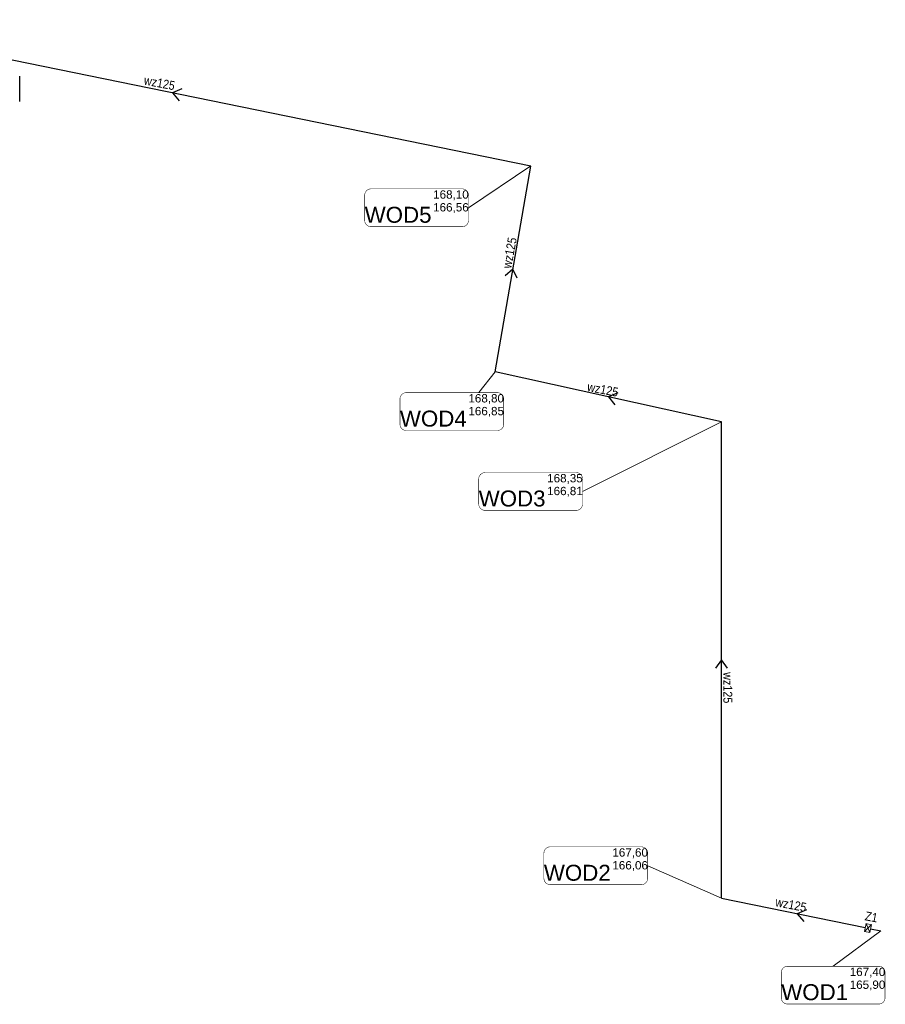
# Model space of a CAD drawing. Header units: millimetres. Extents: x 19047 to 276906, y -533553 to -451719.
# Tile 35 of 36: x 104694 to 157819, y -533553 to -473138. Entities that reach past the tile are written whole.
import ezdxf
from ezdxf.lldxf.tags import DXFTag

# ---------------------------------------------------------------- set-up
doc = ezdxf.new("R2010")
doc.units = ezdxf.units.MM
doc.header["$MEASUREMENT"] = 0
doc.layers.add('IS_wodociąg', color=5, linetype='SOLID')
doc.layers.add('IS_Węzły_sieci_wodociągowej_-_opisy', color=7, linetype='Continuous')
doc.layers.add('PZT_i_KS', color=7, linetype='Continuous', lineweight=30, true_color=0x4c3926)
doc.layers.add('PZT_i_WODA', color=5, linetype='Continuous', lineweight=30)
doc.layers.add('Q_ZUD_W', color=160, linetype='Continuous', lineweight=30)
doc.styles.add('GENERATED_STYLE_9', font='txt')
tags = doc.linetypes.add('SOLID', pattern=[10, 10, 0]).pattern_tags.tags
tags[6:7] = [DXFTag(74, 4), DXFTag(75, 0), DXFTag(340, '0'), DXFTag(46, 0.0), DXFTag(50, 0.0), DXFTag(44, 0.0), DXFTag(45, 0.0)]
tags[4:5] = [DXFTag(74, 4), DXFTag(75, 0), DXFTag(340, '0'), DXFTag(46, 0.0), DXFTag(50, 0.0), DXFTag(44, 0.0), DXFTag(45, 0.0)]

msp = doc.modelspace()

# ---------------------------------------------------------------- linework, layer by layer
at = {"layer": 'IS_wodociąg', "lineweight": 30, "ltscale": 10}
for p, q in [((114653, -477386), (114078, -477629)), ((114078, -477629), (114472, -478114)), ((134965, -488436), (134498, -488852)), ((135233, -489000), (134965, -488436)), ((141395, -496037), (140820, -496280)), ((140820, -496280), (141214, -496765)), ((147766, -512423), (147390, -512923)), ((148140, -512924), (147766, -512423)), ((152991, -527750), (152415, -527993)), ((152415, -527993), (152810, -528478))]:
    msp.add_line(p, q, dxfattribs=at)
at = {"layer": 'IS_Węzły_sieci_wodociągowej_-_opisy', "linetype": 'SOLID', "ltscale": 10}
msp.add_line((104694, -478156), (104694, -476609), dxfattribs=at)
at = {"layer": 'IS_Węzły_sieci_wodociągowej_-_opisy', "linetype": 'SOLID', "lineweight": 20, "ltscale": 10}
for p, q in [((132238, -484679), (136056, -482115)), ((132870, -496023), (133874, -494750)), ((139236, -502086), (147762, -497813)), ((143236, -525051), (147766, -527036)), ((154619, -531218), (157551, -529048))]:
    msp.add_line(p, q, dxfattribs=at)
at = {"layer": 'IS_Węzły_sieci_wodociągowej_-_opisy', "linetype": 'SOLID', "ltscale": 10}
for points in [[(126255, -485839, 30, 30, 0), (131851, -485839, 30, 30, 0.414214), (132238, -485452, 30, 30, 0), (132238, -483905, 30, 30, 0.414214), (131851, -483519, 30, 30, 0), (126255, -483519, 30, 30, 0.414214), (125868, -483905, 30, 30, 0), (125868, -485452, 30, 30, 0.414214), (126255, -485839, 30, 30, 0)], [(128417, -498343, 30, 30, 0), (134014, -498343, 30, 30, 0.414214), (134401, -497956, 30, 30, 0), (134401, -496410, 30, 30, 0.414214), (134014, -496023, 30, 30, 0), (128417, -496023, 30, 30, 0.414214), (128031, -496410, 30, 30, 0), (128031, -497956, 30, 30, 0.414214), (128417, -498343, 30, 30, 0)], [(133253, -503246, 30, 30, 0), (138850, -503246, 30, 30, 0.414214), (139236, -502859, 30, 30, 0), (139236, -501313, 30, 30, 0.414214), (138850, -500926, 30, 30, 0), (133253, -500926, 30, 30, 0.414214), (132866, -501313, 30, 30, 0), (132866, -502859, 30, 30, 0.414214), (133253, -503246, 30, 30, 0)], [(137253, -526211, 30, 30, 0), (142849, -526211, 30, 30, 0.414214), (143236, -525824, 30, 30, 0), (143236, -524277, 30, 30, 0.414214), (142849, -523891, 30, 30, 0), (137253, -523891, 30, 30, 0.414214), (136866, -524277, 30, 30, 0), (136866, -525824, 30, 30, 0.414214), (137253, -526211, 30, 30, 0)], [(151820, -533538, 30, 30, 0), (157417, -533538, 30, 30, 0.414214), (157804, -533151, 30, 30, 0), (157804, -531604, 30, 30, 0.414214), (157417, -531218, 30, 30, 0), (151820, -531218, 30, 30, 0.414214), (151434, -531604, 30, 30, 0), (151434, -533151, 30, 30, 0.414214), (151820, -533538, 30, 30, 0)]]:
    msp.add_lwpolyline(points, format="xyseb", dxfattribs=at)
at = {"layer": 'PZT_i_WODA'}
for p, q in [((136056, -482121), (92099, -473138)), ((133873, -494752), (136056, -482121)), ((147766, -497809), (133873, -494752)), ((147766, -527038), (147766, -497809)), ((147766, -527038), (156587, -528850)), ((156918, -528918), (157553, -529048))]:
    msp.add_line(p, q, dxfattribs=at)
at = {"layer": 'Q_ZUD_W', "linetype": 'Continuous', "lineweight": 13}
for p, q in [((156635, -528602), (156540, -529092)), ((156633, -528604), (156965, -528668)), ((156635, -528602), (156872, -529156)), ((156540, -529092), (156967, -528666)), ((156540, -529092), (156872, -529156)), ((156967, -528666), (156872, -529156))]:
    msp.add_line(p, q, dxfattribs=at)

# ---------------------------------------------------------------- texts
at = {"layer": 'IS_Węzły_sieci_wodociągowej_-_opisy', "linetype": 'SOLID', "ltscale": 10}
for s, insert, char_height, attachment_point in [('{\\fArial|b0|i0|c0|p0;168,10}', (130068, -484214), 511.2, 7), ('{\\fArial|b0|i0|c0|p0;166,56}', (130068, -484394), 511.2, 1), ('\\fArial|b0|i0;WOD5', (129968, -485613), 979.2, 9), ('{\\fArial|b0|i0|c0|p0;168,80}', (132231, -496718), 511.2, 7), ('\\fArial|b0|i0;WOD4', (132131, -498117), 979.2, 9), ('{\\fArial|b0|i0|c0|p0;166,85}', (132231, -496898), 511.2, 1), ('\\fArial|b0|i0;168,35', (137066, -501621), 511.2, 7), ('\\fArial|b0|i0;WOD3', (136966, -503020), 979.2, 9), ('{\\fArial|b0|i0|c0|p0;166,81}', (137066, -501801), 511.2, 1), ('\\fArial|b0|i0;167,60', (141066, -524586), 511.2, 7), ('\\fArial|b0|i0;WOD2', (140966, -525985), 979.2, 9), ('\\fArial|b0|i0;166,06', (141066, -524766), 511.2, 1), ('\\fArial|b0|i0;167,40', (155634, -531913), 511.2, 7), ('\\fArial|b0|i0;165,90', (155634, -532093), 511.2, 1), ('\\fArial|b0|i0;WOD1', (155534, -533312), 979.2, 9)]:
    msp.add_mtext(s, dxfattribs=dict(at, insert=insert, char_height=char_height, attachment_point=attachment_point))
at = {"layer": 'PZT_i_KS', "color": 7, "linetype": 'Continuous', "style": 'GENERATED_STYLE_9', "width": 0.9}
for s, rotation, p in [('wz125', 349.14442, (112284, -477111)), ('wz125', 79.26873, (134853, -488433)), ('wz125', 349.14442, (139491, -495917)), ('wz125', 270.08746, (147875, -513173)), ('wz125', 349.14442, (151039, -527527)), ('Z1', 349.14442, (156532, -528387))]:
    msp.add_text(s, height=550, rotation=rotation, dxfattribs=at).set_placement(p)

doc.saveas('drawing.dxf')
